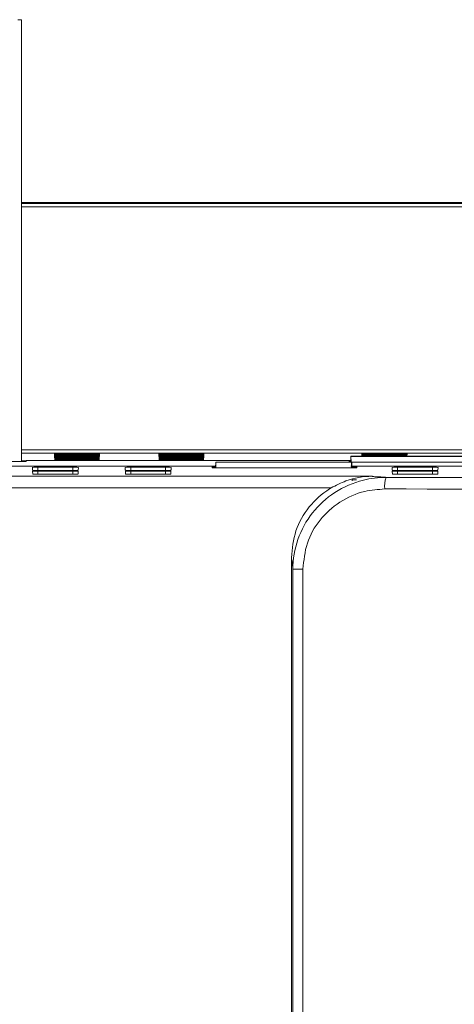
# Model space of a CAD drawing. Header units: inches. Extents: x 2954 to 6480, y 249 to 2776.
# Tile 47 of 105: x 3682 to 3719, y 1511 to 1596. Entities that reach past the tile are written whole.
import ezdxf

# ---------------------------------------------------------------- set-up
doc = ezdxf.new("R2010")
doc.units = ezdxf.units.IN
doc.header["$MEASUREMENT"] = 0
doc.layers.add('PWR_0300HP', color=7, linetype='Continuous')

# ---------------------------------------------------------------- blocks, each defined once
blk = doc.blocks.new('SSW07_FRAME 4')
at = {"lineweight": 9}
for p, q in [((25.971, 66.333), (26.031, 66.333)), ((26.031, 66.333), (26.031, 58.725)), ((26.031, 63.182), (35.111, 63.182)), ((26.031, 63.167), (35.111, 63.167)), ((35.111, 63.107), (26.031, 63.107)), ((26.031, 58.926), (35.111, 58.926)), ((35.111, 58.866), (26.031, 58.866)), ((26.597, 58.864), (26.598, 58.849)), ((27.288, 58.864), (26.687, 58.864)), ((26.687, 58.848), (26.687, 58.864)), ((27.288, 58.848), (27.288, 58.864)), ((27.377, 58.849), (27.379, 58.864)), ((28.397, 58.864), (28.398, 58.849)), ((29.088, 58.864), (28.488, 58.864)), ((28.488, 58.848), (28.488, 58.864)), ((29.088, 58.848), (29.088, 58.864)), ((29.177, 58.849), (29.179, 58.864)), ((31.897, 58.864), (31.898, 58.849)), ((32.588, 58.864), (31.988, 58.864)), ((31.988, 58.848), (31.988, 58.864)), ((32.588, 58.848), (32.588, 58.864)), ((32.677, 58.849), (32.679, 58.864)), ((24.589, 58.725), (26.113, 58.725)), ((26.113, 58.733), (26.031, 58.733)), ((26.113, 58.725), (26.113, 58.738)), ((26.113, 58.738), (31.709, 58.738)), ((26.598, 58.843), (26.6, 58.828)), ((26.6, 58.822), (26.601, 58.807)), ((26.602, 58.801), (26.603, 58.786)), ((26.604, 58.78), (26.605, 58.765)), ((26.606, 58.759), (26.607, 58.744)), ((27.288, 58.843), (26.687, 58.843)), ((26.687, 58.827), (26.687, 58.843)), ((27.288, 58.822), (26.687, 58.822)), ((26.687, 58.807), (26.687, 58.822)), ((27.288, 58.801), (26.687, 58.801)), ((27.288, 58.78), (26.687, 58.78)), ((27.288, 58.759), (26.687, 58.759)), ((26.687, 58.738), (26.687, 58.759)), ((26.688, 58.848), (27.288, 58.848)), ((26.688, 58.827), (27.288, 58.827)), ((26.688, 58.807), (27.288, 58.807)), ((26.688, 58.786), (27.288, 58.786)), ((26.688, 58.765), (27.288, 58.765)), ((26.688, 58.744), (27.288, 58.744)), ((27.288, 58.827), (27.288, 58.843)), ((27.288, 58.807), (27.288, 58.822)), ((27.288, 58.786), (27.288, 58.801)), ((27.288, 58.765), (27.288, 58.78)), ((27.288, 58.744), (27.288, 58.759)), ((27.368, 58.744), (27.369, 58.759)), ((27.37, 58.765), (27.371, 58.78)), ((27.372, 58.786), (27.373, 58.801)), ((27.374, 58.807), (27.375, 58.822)), ((27.375, 58.828), (27.377, 58.843)), ((28.398, 58.843), (28.4, 58.828)), ((28.4, 58.822), (28.401, 58.807)), ((28.402, 58.801), (28.403, 58.786)), ((28.404, 58.78), (28.405, 58.765)), ((28.406, 58.759), (28.407, 58.744)), ((28.488, 58.848), (29.088, 58.848)), ((29.088, 58.843), (28.488, 58.843)), ((28.488, 58.827), (28.488, 58.843)), ((28.488, 58.827), (29.088, 58.827)), ((29.088, 58.822), (28.488, 58.822)), ((28.488, 58.807), (28.488, 58.822)), ((28.488, 58.807), (29.088, 58.807)), ((29.088, 58.801), (28.488, 58.801)), ((28.488, 58.786), (28.488, 58.801)), ((28.488, 58.786), (29.088, 58.786)), ((29.088, 58.78), (28.488, 58.78)), ((28.488, 58.765), (28.488, 58.78)), ((28.488, 58.765), (29.088, 58.765)), ((29.088, 58.759), (28.488, 58.759)), ((28.488, 58.744), (28.488, 58.759)), ((28.488, 58.744), (29.088, 58.744)), ((29.088, 58.827), (29.088, 58.843)), ((29.088, 58.807), (29.088, 58.822)), ((29.088, 58.786), (29.088, 58.801)), ((29.088, 58.765), (29.088, 58.78)), ((29.088, 58.744), (29.088, 58.759)), ((29.168, 58.744), (29.169, 58.759)), ((29.17, 58.765), (29.171, 58.78)), ((29.172, 58.786), (29.173, 58.801)), ((29.174, 58.807), (29.175, 58.822)), ((29.175, 58.828), (29.177, 58.843)), ((29.379, 58.711), (29.377, 58.613)), ((29.379, 58.711), (29.381, 58.71)), ((31.723, 58.711), (29.379, 58.711)), ((29.38, 58.613), (29.381, 58.71)), ((29.381, 58.71), (31.721, 58.71)), ((31.675, 58.724), (31.709, 58.724)), ((31.698, 58.713), (31.675, 58.724)), ((33.727, 58.713), (31.698, 58.713)), ((31.709, 58.713), (31.709, 58.813)), ((31.709, 58.813), (31.71, 58.809)), ((33.696, 58.813), (31.709, 58.813)), ((31.71, 58.809), (31.711, 58.713)), ((33.695, 58.809), (31.71, 58.809)), ((31.721, 58.71), (31.723, 58.711)), ((31.721, 58.71), (31.722, 58.613)), ((31.723, 58.711), (31.725, 58.613)), ((31.898, 58.843), (31.9, 58.828)), ((31.9, 58.822), (31.901, 58.813)), ((31.988, 58.848), (32.588, 58.848)), ((32.588, 58.843), (31.988, 58.843)), ((31.988, 58.827), (31.988, 58.843)), ((31.988, 58.827), (32.588, 58.827)), ((32.588, 58.822), (31.988, 58.822)), ((31.988, 58.813), (31.988, 58.822)), ((32.588, 58.827), (32.588, 58.843)), ((32.588, 58.813), (32.588, 58.822)), ((32.674, 58.813), (32.675, 58.822)), ((32.675, 58.828), (32.677, 58.843)), ((29.377, 58.64), (16.649, 58.64)), ((29.377, 58.641), (24.673, 58.641)), ((26.219, 58.621), (26.221, 58.571)), ((26.222, 58.554), (26.225, 58.503)), ((26.915, 58.623), (26.315, 58.623)), ((26.315, 58.569), (26.315, 58.623)), ((26.315, 58.569), (26.915, 58.569)), ((26.915, 58.555), (26.315, 58.555)), ((26.315, 58.502), (26.315, 58.555)), ((26.915, 58.569), (26.915, 58.623)), ((26.915, 58.502), (26.915, 58.555)), ((27.006, 58.503), (27.008, 58.554)), ((27.009, 58.571), (27.012, 58.621)), ((27.819, 58.621), (27.821, 58.571)), ((27.822, 58.554), (27.825, 58.503)), ((28.515, 58.623), (27.915, 58.623)), ((27.915, 58.569), (27.915, 58.623)), ((27.915, 58.569), (28.515, 58.569)), ((28.515, 58.555), (27.915, 58.555)), ((27.915, 58.502), (27.915, 58.555)), ((28.515, 58.569), (28.515, 58.623)), ((28.515, 58.502), (28.515, 58.555)), ((28.606, 58.503), (28.608, 58.554)), ((28.609, 58.571), (28.612, 58.621)), ((29.377, 58.628), (29.318, 58.628)), ((29.318, 58.628), (29.318, 58.613)), ((29.318, 58.613), (31.812, 58.613)), ((44.615, 58.64), (31.709, 58.64)), ((36.444, 58.641), (31.725, 58.641)), ((31.813, 58.628), (31.725, 58.628)), ((31.812, 58.613), (31.813, 58.628)), ((32.419, 58.621), (32.421, 58.571)), ((32.422, 58.554), (32.425, 58.503)), ((33.115, 58.623), (32.515, 58.623)), ((32.515, 58.569), (32.515, 58.623)), ((32.515, 58.569), (33.115, 58.569)), ((33.115, 58.555), (32.515, 58.555)), ((32.515, 58.502), (32.515, 58.555)), ((33.115, 58.569), (33.115, 58.623)), ((33.115, 58.502), (33.115, 58.555)), ((33.206, 58.503), (33.208, 58.554)), ((33.209, 58.571), (33.212, 58.621)), ((1.991, 58.467), (32.077, 58.467)), ((26.315, 58.502), (26.915, 58.502)), ((27.915, 58.502), (28.515, 58.502)), ((31.803, 58.404), (31.731, 58.404)), ((31.731, 58.404), (31.731, 58.391)), ((32.515, 58.502), (33.115, 58.502)), ((31.368, 58.267), (1.991, 58.267)), ((30.684, 57.064), (30.684, 32.447)), ((30.709, 56.865), (30.883, 56.865)), ((30.709, 32.475), (30.709, 56.865)), ((30.883, 56.865), (30.883, 32.451))]:
    blk.add_line(p, q, dxfattribs=at)
blk.add_arc((32.795, 58.296), 0.504, 162.3784, 185.3977, dxfattribs=at)
for centre, major_axis, ratio, start_param, end_param in [((26.686, 58.864), (0.091, 0), 0.005236, 1.55677, 3.313726), ((27.288, 58.864), (0.091, 0), 0.005236, 6.282727, 7.853982), ((28.488, 58.864), (0.091, 0), 0.005236, 1.570796, 3.142051), ((29.088, 58.864), (0.091, 0), 0.005236, 6.282727, 7.853982), ((31.988, 58.864), (0.091, 0), 0.005236, 1.570796, 3.142051), ((32.588, 58.864), (0.091, 0), 0.005236, 6.282727, 7.853982), ((26.686, 58.843), (0.0892, 0), 0.005236, 1.556627, 3.315485), ((26.686, 58.822), (0.0873, 0), 0.005236, 1.556479, 3.3173), ((26.688, 58.849), (0.0897, 0), 0.005236, 3.142051, 4.712389), ((26.686, 58.801), (0.0855, 0), 0.005236, 1.556326, 3.319173), ((26.686, 58.78), (0.0837, 0), 0.005236, 1.556169, 3.321107), ((26.688, 58.828), (0.0879, 0), 0.005236, 3.142051, 4.712389), ((26.688, 58.807), (0.086, 0), 0.005236, 3.142051, 4.712389), ((26.686, 58.759), (0.0818, 0), 0.005236, 1.556006, 3.323106), ((26.688, 58.786), (0.0842, 0), 0.005236, 3.142051, 4.712389), ((26.688, 58.765), (0.0824, 0), 0.005236, 3.142051, 4.712389), ((26.688, 58.744), (0.0805, 0), 0.005236, 3.142051, 4.712389), ((27.288, 58.849), (0.0897, 0), 0.005236, 4.712389, 6.282727), ((27.288, 58.843), (0.0892, 0), 0.005236, 6.282727, 7.853982), ((27.288, 58.828), (0.0879, 0), 0.005236, 4.712389, 6.282727), ((27.288, 58.822), (0.0873, 0), 0.005236, 6.282727, 7.853982), ((27.288, 58.807), (0.086, 0), 0.005236, 4.712389, 6.282727), ((27.288, 58.801), (0.0855, 0), 0.005236, 6.282727, 7.853982), ((27.288, 58.786), (0.0842, 0), 0.005236, 4.712389, 6.282727), ((27.288, 58.78), (0.0837, 0), 0.005236, 6.282727, 7.853982), ((27.288, 58.765), (0.0824, 0), 0.005236, 4.712389, 6.282727), ((27.288, 58.759), (0.0818, 0), 0.005236, 6.282727, 7.853982), ((27.288, 58.744), (0.0805, 0), 0.005236, 4.712389, 6.282727), ((28.488, 58.849), (0.0897, 0), 0.005236, 3.142051, 4.712389), ((28.488, 58.843), (0.0892, 0), 0.005236, 1.570796, 3.142051), ((28.488, 58.828), (0.0879, 0), 0.005236, 3.142051, 4.712389), ((28.488, 58.822), (0.0873, 0), 0.005236, 1.570796, 3.142051), ((28.488, 58.807), (0.086, 0), 0.005236, 3.142051, 4.712389), ((28.488, 58.801), (0.0855, 0), 0.005236, 1.570796, 3.142051), ((28.488, 58.786), (0.0842, 0), 0.005236, 3.142051, 4.712389), ((28.488, 58.78), (0.0837, 0), 0.005236, 1.570796, 3.142051), ((28.488, 58.765), (0.0824, 0), 0.005236, 3.142051, 4.712389), ((28.488, 58.759), (0.0818, 0), 0.005236, 1.570796, 3.142051), ((28.488, 58.744), (0.0805, 0), 0.005236, 3.142051, 4.712389), ((29.088, 58.849), (0.0897, 0), 0.005236, 4.712389, 6.282727), ((29.088, 58.843), (0.0892, 0), 0.005236, 6.282727, 7.853982), ((29.088, 58.828), (0.0879, 0), 0.005236, 4.712389, 6.282727), ((29.088, 58.822), (0.0873, 0), 0.005236, 6.282727, 7.853982), ((29.088, 58.807), (0.086, 0), 0.005236, 4.712389, 6.282727), ((29.088, 58.801), (0.0855, 0), 0.005236, 6.282727, 7.853982), ((29.088, 58.786), (0.0842, 0), 0.005236, 4.712389, 6.282727), ((29.088, 58.78), (0.0837, 0), 0.005236, 6.282727, 7.853982), ((29.088, 58.765), (0.0824, 0), 0.005236, 4.712389, 6.282727), ((29.088, 58.759), (0.0818, 0), 0.005236, 6.282727, 7.853982), ((29.088, 58.744), (0.0805, 0), 0.005236, 4.712389, 6.282727), ((31.988, 58.849), (0.0897, 0), 0.005236, 3.142051, 4.712389), ((31.988, 58.843), (0.0892, 0), 0.005236, 1.570796, 3.142051), ((31.988, 58.828), (0.0879, 0), 0.005236, 3.142051, 4.712389), ((31.988, 58.822), (0.0873, 0), 0.005236, 1.570796, 3.142051), ((32.588, 58.849), (0.0897, 0), 0.005236, 4.712389, 6.282727), ((32.588, 58.843), (0.0892, 0), 0.005236, 6.282727, 7.853982), ((32.588, 58.828), (0.0879, 0), 0.005236, 4.712389, 6.282727), ((32.588, 58.822), (0.0873, 0), 0.005236, 6.282727, 7.853982), ((26.315, 58.621), (0.0966, 0), 0.016906, 1.570796, 3.142479), ((26.315, 58.571), (0.094, 0), 0.016906, 3.142479, 4.712389), ((26.315, 58.554), (0.0931, 0), 0.016906, 1.570796, 3.142479), ((26.915, 58.621), (0.0966, 0), 0.016906, 6.282299, 7.853982), ((26.915, 58.571), (0.094, 0), 0.016906, 4.712389, 6.282299), ((26.915, 58.554), (0.0931, 0), 0.016906, 6.282299, 7.853982), ((27.915, 58.621), (0.0966, 0), 0.016906, 1.570796, 3.142479), ((27.915, 58.571), (0.094, 0), 0.016906, 3.142479, 4.712389), ((27.915, 58.554), (0.0931, 0), 0.016906, 1.570796, 3.142479), ((28.515, 58.621), (0.0966, 0), 0.016906, 6.282299, 7.853982), ((28.515, 58.571), (0.094, 0), 0.016906, 4.712389, 6.282299), ((28.515, 58.554), (0.0931, 0), 0.016906, 6.282299, 7.853982), ((32.515, 58.621), (0.0966, 0), 0.016906, 1.570796, 3.142479), ((32.515, 58.571), (0.094, 0), 0.016906, 3.142479, 4.712389), ((32.515, 58.554), (0.0931, 0), 0.016906, 1.570796, 3.142479), ((33.115, 58.621), (0.0966, 0), 0.016906, 6.282299, 7.853982), ((33.115, 58.571), (0.094, 0), 0.016906, 4.712389, 6.282299), ((33.115, 58.554), (0.0931, 0), 0.016906, 6.282299, 7.853982), ((26.315, 58.503), (0.0904, 0), 0.016906, 3.142479, 4.712389), ((26.915, 58.503), (0.0904, 0), 0.016906, 4.712389, 6.282299), ((27.915, 58.503), (0.0904, 0), 0.016906, 3.142479, 4.712389), ((28.515, 58.503), (0.0904, 0), 0.016906, 4.712389, 6.282299), ((38.225, 59.377), (55.2, 0), 0.016906, 4.605117, 4.817719), ((32.515, 58.503), (0.0904, 0), 0.016906, 3.142479, 4.712389), ((33.115, 58.503), (0.0904, 0), 0.016906, 4.712389, 6.282299), ((38.225, 59.177), (55.4, 0), 0.016845, 4.605117, 4.817719)]:
    blk.add_ellipse(centre, major_axis=major_axis, ratio=ratio, start_param=start_param, end_param=end_param, dxfattribs=at)
for points, knots in [([(30.709, 56.865), (30.709, 56.865), (30.709, 57.039), (30.769, 57.389), (31.024, 57.854), (31.42, 58.214), (31.873, 58.411), (32.183, 58.449), (32.315, 58.449), (32.315, 58.449)], [0, 0, 0, 0, 0.000005, 0.208627, 0.417035, 0.626123, 0.841532, 0.999995, 1, 1, 1, 1]), ([(32.077, 58.467), (32.076, 58.467), (31.924, 58.466), (31.68, 58.429), (31.453, 58.311), (31.368, 58.267)], [0, 0, 0, 0, 0.004342, 0.630194, 1, 1, 1, 1]), ([(32.077, 58.467), (32.08, 58.466), (32.088, 58.462), (32.197, 58.457), (32.295, 58.453), (32.308, 58.45), (32.315, 58.449)], [0, 0, 0, 0, 0.274446, 0.559572, 0.783754, 1, 1, 1, 1]), ([(30.684, 57.064), (30.699, 57.222), (30.73, 57.537), (30.971, 57.955), (31.216, 58.176), (31.359, 58.262), (31.368, 58.267)], [0, 0, 0, 0, 0.326057, 0.652122, 0.977953, 1, 1, 1, 1]), ([(32.294, 58.249), (32.178, 58.241), (31.905, 58.221), (31.507, 58.043), (31.161, 57.73), (30.927, 57.323), (30.898, 57.018), (30.883, 56.865)], [0, 0, 0, 0, 0.15896, 0.37516, 0.584479, 0.792315, 1, 1, 1, 1]), ([(30.709, 56.865), (30.705, 56.911), (30.696, 56.992), (30.687, 57.042), (30.684, 57.064)], [0, 0, 0, 0, 0.564994, 1, 1, 1, 1])]:
    blk.add_open_spline(points, degree=3, knots=knots, dxfattribs=at)

msp = doc.modelspace()

# ---------------------------------------------------------------- block references
at = {"layer": 'PWR_0300HP', "xscale": 5, "yscale": 5, "zscale": 5}
msp.add_blockref('SSW07_FRAME 4', (3551.769, 1264.246), dxfattribs=at)

doc.saveas('drawing.dxf')
